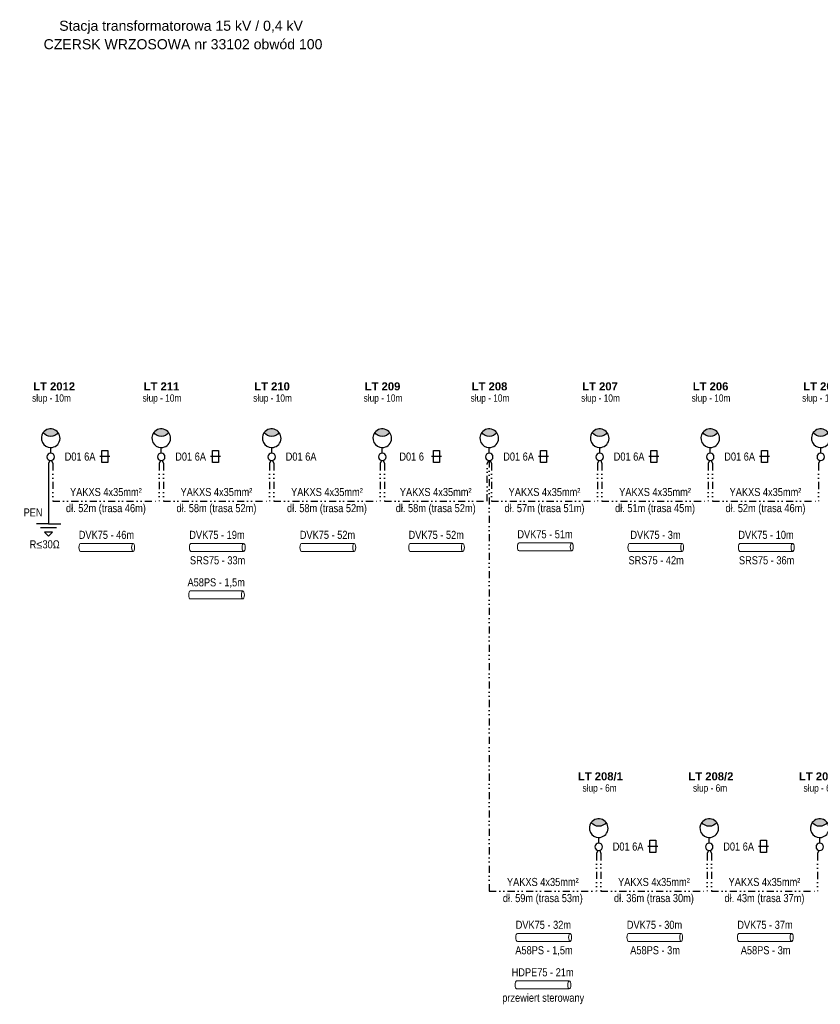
# Model space of a CAD drawing. Header units: metres. Extents: x 6498236 to 6498863, y 5963057 to 5963305.
# Tile 1 of 4: x 6498236 to 6498435, y 5963057 to 5963302. Entities that reach past the tile are written whole.
import ezdxf
from ezdxf.entities.mleader import LeaderData, LeaderLine
from ezdxf.enums import TextEntityAlignment as Align
from ezdxf.math import Vec2, Vec3

# ---------------------------------------------------------------- set-up
doc = ezdxf.new("R2010")
doc.units = ezdxf.units.M
doc.header["$MEASUREMENT"] = 0
doc.linetypes.add('DIVIDE', pattern=[1.25, 0.5, -0.25, 0, -0.25, 0, -0.25])
doc.layers.get('0').update_dxf_attribs({"color": 8, "linetype": 'CONTINUOUS', "lineweight": 13})
for name, color, linetype, lineweight in [('E_proj_opisy', 7, 'CONTINUOUS', 9), ('E_proj_ośw_latarnia 6650', 214, 'CONTINUOUS', 30), ('E_proj_ośw_latarnia 8650_obw. 200', 1, 'CONTINUOUS', 30), ('E_proj_urządzenia_obw. 200', 1, 'CONTINUOUS', 25)]:
    doc.layers.add(name, color=color, linetype=linetype, lineweight=lineweight)
doc.styles.add('Andy', font='arial.ttf', dxfattribs={"height": 2})
doc.styles.add('Andy 14', font='arial.ttf', dxfattribs={"height": 2.8})
doc.styles.add('Narrow', font='ARIALN.TTF', dxfattribs={"height": 2})

# ---------------------------------------------------------------- blocks, each defined once
blk = doc.blocks.new('oprawa drogi')
at = {"linetype": 'Continuous'}
blk.add_hatch(color=256, dxfattribs=at).paths.add_polyline_path([(1.86, 6.03, -0.499961), (-1.86, 6.03, -0.500018)])
for points in [[(0, 0.93, -1), (0, -0.93, -1), (0, 0.93), (0, 2.32, -1.618034), (1.86, 6.03, -0.618034), (0, 2.32)], [(-1.86, 6.03, 0.499961), (1.86, 6.03)]]:
    blk.add_lwpolyline(points, format="xyb", dxfattribs=at)
blk = doc.blocks.new('osłona rurowa')
at = {"linetype": 'Continuous', "lineweight": 13, "ltscale": 5}
for points in [[(-6.58, 1), (6.52, 1)], [(6.52, -1.01), (-6.58, -1.01)]]:
    blk.add_lwpolyline(points, dxfattribs=at)
at = {"linetype": 'Continuous', "lineweight": 13, "ltscale": 5, "extrusion": (0, 0, -1)}
blk.add_ellipse((-6.58, -0.01), major_axis=(0, -1), ratio=0.370043, dxfattribs=at)
blk.add_ellipse((6.52, -0.01), major_axis=(0, -1), ratio=0.370043, start_param=3.141593, end_param=6.283185, dxfattribs=at)
at = {"layer": 'E_proj_opisy', "style": 'Andy'}
for tag, p in [('OSŁONA', (-0.03, 3.13)), ('DŁUGOŚĆ', (-0.05, -1.43))]:
    blk.add_attdef(tag, text='', height=2, dxfattribs=at).set_placement(p, align=Align.MIDDLE_CENTER)

msp = doc.modelspace()

# ---------------------------------------------------------------- linework, layer by layer
at = {"layer": 'E_proj_urządzenia_obw. 200', "linetype": 'DIVIDE', "lineweight": 30, "ltscale": 3.5}
for p, q in [((6498243.46, 5963192.22), (6498243.15, 5963191.46)), ((6498270.93, 5963192.22), (6498270.61, 5963191.46)), ((6498298.39, 5963192.22), (6498298.08, 5963191.46)), ((6498325.86, 5963192.22), (6498325.54, 5963191.46)), ((6498352.44, 5963192.22), (6498352.12, 5963191.46)), ((6498379.9, 5963192.22), (6498379.59, 5963191.46)), ((6498407.37, 5963192.22), (6498407.05, 5963191.46)), ((6498434.83, 5963192.22), (6498434.52, 5963191.46)), ((6498379.65, 5963095.33), (6498379.34, 5963094.57)), ((6498407.12, 5963095.33), (6498406.8, 5963094.57)), ((6498434.59, 5963095.32), (6498434.27, 5963094.56))]:
    msp.add_line(p, q, dxfattribs=at)
at = {"layer": 'E_proj_urządzenia_obw. 200', "lineweight": 30, "ltscale": 3.5}
for p, q in [((6498243.15, 5963191.46), (6498243.15, 5963176.45)), ((6498243.15, 5963176.45), (6498240.15, 5963176.45)), ((6498243.15, 5963176.45), (6498246.15, 5963176.45)), ((6498245.15, 5963175.45), (6498241.15, 5963175.45)), ((6498242.15, 5963174.45), (6498243.15, 5963173.45)), ((6498244.15, 5963174.45), (6498242.15, 5963174.45)), ((6498243.15, 5963173.45), (6498244.15, 5963174.45))]:
    msp.add_line(p, q, dxfattribs=at)
at = {"layer": 'E_proj_urządzenia_obw. 200', "linetype": 'Continuous', "ltscale": 0.1}
for p, q in [((6498394.59, 5963096.35), (6498392.09, 5963096.35)), ((6498422.05, 5963096.35), (6498419.55, 5963096.35))]:
    msp.add_line(p, q, dxfattribs=at)
for points in [[(6498257.89, 5963191.73), (6498256.39, 5963191.73), (6498256.39, 5963194.73), (6498257.89, 5963194.73)], [(6498285.36, 5963191.73), (6498283.86, 5963191.73), (6498283.86, 5963194.73), (6498285.36, 5963194.73)], [(6498340.29, 5963191.73), (6498338.79, 5963191.73), (6498338.79, 5963194.73), (6498340.29, 5963194.73)], [(6498366.87, 5963191.74), (6498365.37, 5963191.74), (6498365.37, 5963194.74), (6498366.87, 5963194.74)], [(6498394.34, 5963191.74), (6498392.84, 5963191.74), (6498392.84, 5963194.74), (6498394.34, 5963194.74)], [(6498421.8, 5963191.74), (6498420.3, 5963191.74), (6498420.3, 5963194.74), (6498421.8, 5963194.74)], [(6498394.09, 5963094.85), (6498392.59, 5963094.85), (6498392.59, 5963097.85), (6498394.09, 5963097.85)], [(6498421.55, 5963094.85), (6498420.05, 5963094.85), (6498420.05, 5963097.85), (6498421.55, 5963097.85)]]:
    msp.add_lwpolyline(points, close=True, dxfattribs=at)
at = {"layer": 'E_proj_urządzenia_obw. 200', "linetype": 'DIVIDE', "lineweight": 30, "ltscale": 3.5}
for points in [[(6498243.9, 5963192.22), (6498244.22, 5963191.47)], [(6498244.22, 5963191.47), (6498244.22, 5963182.09), (6498270.61, 5963182.09)], [(6498270.61, 5963191.46), (6498270.61, 5963182.09)], [(6498271.37, 5963192.22), (6498271.69, 5963191.47)], [(6498271.69, 5963191.47), (6498271.69, 5963182.09), (6498298.08, 5963182.09)], [(6498298.08, 5963191.46), (6498298.07, 5963182.09)], [(6498298.83, 5963192.22), (6498299.15, 5963191.47)], [(6498299.15, 5963191.47), (6498299.15, 5963182.09), (6498325.54, 5963182.09)], [(6498325.54, 5963191.46), (6498325.54, 5963182.09)], [(6498326.3, 5963192.22), (6498326.62, 5963191.47)], [(6498326.62, 5963191.47), (6498326.62, 5963182.09), (6498352.12, 5963182.09), (6498352.12, 5963191.47)], [(6498352.65, 5963192.19), (6498352.65, 5963085.2), (6498379.34, 5963085.2)], [(6498352.88, 5963192.22), (6498353.2, 5963191.47)], [(6498353.2, 5963191.47), (6498353.2, 5963182.09), (6498379.59, 5963182.09)], [(6498379.59, 5963191.46), (6498379.59, 5963182.09)], [(6498380.35, 5963192.22), (6498380.66, 5963191.47)], [(6498380.66, 5963191.47), (6498380.66, 5963182.09), (6498407.05, 5963182.09)], [(6498407.05, 5963191.46), (6498407.05, 5963182.09)], [(6498407.81, 5963192.22), (6498408.13, 5963191.47)], [(6498408.13, 5963191.47), (6498408.13, 5963182.09), (6498434.52, 5963182.09)], [(6498434.52, 5963191.46), (6498434.52, 5963182.09)], [(6498380.1, 5963095.34), (6498380.41, 5963094.58)], [(6498407.56, 5963095.34), (6498407.88, 5963094.58)], [(6498379.34, 5963094.57), (6498379.33, 5963085.2)], [(6498380.41, 5963094.58), (6498380.41, 5963085.2), (6498406.8, 5963085.2)], [(6498406.8, 5963094.57), (6498406.8, 5963085.2)], [(6498407.88, 5963094.58), (6498407.88, 5963085.2), (6498434.27, 5963085.2)], [(6498434.27, 5963094.56), (6498434.27, 5963085.2)]]:
    msp.add_lwpolyline(points, dxfattribs=at)

# ---------------------------------------------------------------- block references
at = {"layer": 'E_proj_ośw_latarnia 8650_obw. 200', "xscale": -1}
for p in [(6498243.67, 5963193.12), (6498271.14, 5963193.12), (6498298.6, 5963193.12), (6498326.07, 5963193.12), (6498352.65, 5963193.12), (6498380.11, 5963193.12), (6498407.58, 5963193.12), (6498435.04, 5963193.12)]:
    msp.add_blockref('oprawa drogi', p, dxfattribs=at)
at = {"layer": 'E_proj_urządzenia_obw. 200'}
ref = msp.add_blockref('osłona rurowa', (6498257.58, 5963170.62), dxfattribs=dict(at, xscale=-1))
ref.add_attrib('OSŁONA', 'DVK75 - 46m', dxfattribs={"layer": '0', "height": 2, "style": 'Narrow'}).set_placement((6498257.52, 5963173.75), align=Align.MIDDLE_CENTER)
ref = msp.add_blockref('osłona rurowa', (6498285.04, 5963170.62), dxfattribs=dict(at, xscale=-1))
ref.add_attrib('OSŁONA', 'DVK75 - 19m', dxfattribs={"layer": '0', "height": 2, "style": 'Narrow'}).set_placement((6498284.99, 5963173.75), align=Align.MIDDLE_CENTER)
ref.add_attrib('DŁUGOŚĆ', 'SRS75 - 33m', dxfattribs={"layer": '0', "height": 2, "style": 'Narrow'}).set_placement((6498285.15, 5963167.43), align=Align.MIDDLE_CENTER)
ref = msp.add_blockref('osłona rurowa', (6498312.51, 5963170.62), dxfattribs=dict(at, xscale=-1))
ref.add_attrib('OSŁONA', 'DVK75 - 52m', dxfattribs={"layer": '0', "height": 2, "style": 'Narrow'}).set_placement((6498312.45, 5963173.75), align=Align.MIDDLE_CENTER)
ref = msp.add_blockref('osłona rurowa', (6498339.53, 5963170.62), dxfattribs=dict(at, xscale=-1))
ref.add_attrib('OSŁONA', 'DVK75 - 52m', dxfattribs={"layer": '0', "height": 2, "style": 'Narrow'}).set_placement((6498339.48, 5963173.75), align=Align.MIDDLE_CENTER)
ref = msp.add_blockref('osłona rurowa', (6498366.58, 5963170.77), dxfattribs=dict(at, xscale=-1))
ref.add_attrib('OSŁONA', 'DVK75 - 51m', dxfattribs={"layer": '0', "height": 2, "style": 'Narrow'}).set_placement((6498366.52, 5963173.9), align=Align.MIDDLE_CENTER)
ref = msp.add_blockref('osłona rurowa', (6498394.02, 5963170.62), dxfattribs=dict(at, xscale=-1))
ref.add_attrib('OSŁONA', 'DVK75 - 3m', dxfattribs={"layer": '0', "height": 2, "style": 'Narrow'}).set_placement((6498393.97, 5963173.75), align=Align.MIDDLE_CENTER)
ref.add_attrib('DŁUGOŚĆ', 'SRS75 - 42m', dxfattribs={"layer": '0', "height": 2, "style": 'Narrow'}).set_placement((6498394.13, 5963167.43), align=Align.MIDDLE_CENTER)
ref = msp.add_blockref('osłona rurowa', (6498421.49, 5963170.62), dxfattribs=dict(at, xscale=-1))
ref.add_attrib('OSŁONA', 'DVK75 - 10m', dxfattribs={"layer": '0', "height": 2, "style": 'Narrow'}).set_placement((6498421.43, 5963173.75), align=Align.MIDDLE_CENTER)
ref.add_attrib('DŁUGOŚĆ', 'SRS75 - 36m', dxfattribs={"layer": '0', "height": 2, "style": 'Narrow'}).set_placement((6498421.59, 5963167.43), align=Align.MIDDLE_CENTER)
ref = msp.add_blockref('osłona rurowa', (6498284.86, 5963158.82), dxfattribs=dict(at, xscale=-1))
ref.add_attrib('OSŁONA', 'A58PS - 1,5m', dxfattribs={"layer": '0', "height": 2, "style": 'Narrow'}).set_placement((6498284.8, 5963161.95), align=Align.MIDDLE_CENTER)
ref = msp.add_blockref('osłona rurowa', (6498366.16, 5963073.73), dxfattribs=dict(at, xscale=-1))
ref.add_attrib('OSŁONA', 'DVK75 - 32m', dxfattribs={"layer": '0', "height": 2, "style": 'Narrow'}).set_placement((6498366.1, 5963076.86), align=Align.MIDDLE_CENTER)
ref.add_attrib('DŁUGOŚĆ', 'A58PS - 1,5m', dxfattribs={"layer": '0', "height": 2, "style": 'Narrow'}).set_placement((6498366.26, 5963070.54), align=Align.MIDDLE_CENTER)
ref = msp.add_blockref('osłona rurowa', (6498393.77, 5963073.73), dxfattribs=dict(at, xscale=-1))
ref.add_attrib('OSŁONA', 'DVK75 - 30m', dxfattribs={"layer": '0', "height": 2, "style": 'Narrow'}).set_placement((6498393.72, 5963076.86), align=Align.MIDDLE_CENTER)
ref.add_attrib('DŁUGOŚĆ', 'A58PS - 3m', dxfattribs={"layer": '0', "height": 2, "style": 'Narrow'}).set_placement((6498393.87, 5963070.54), align=Align.MIDDLE_CENTER)
ref = msp.add_blockref('osłona rurowa', (6498421.24, 5963073.73), dxfattribs=dict(at, xscale=-1))
ref.add_attrib('OSŁONA', 'DVK75 - 37m', dxfattribs={"layer": '0', "height": 2, "style": 'Narrow'}).set_placement((6498421.18, 5963076.86), align=Align.MIDDLE_CENTER)
ref.add_attrib('DŁUGOŚĆ', 'A58PS - 3m', dxfattribs={"layer": '0', "height": 2, "style": 'Narrow'}).set_placement((6498421.34, 5963070.54), align=Align.MIDDLE_CENTER)
ref = msp.add_blockref('osłona rurowa', (6498365.97, 5963061.93), dxfattribs=dict(at, xscale=-1))
ref.add_attrib('OSŁONA', 'HDPE75 - 21m', dxfattribs={"layer": '0', "height": 2, "style": 'Narrow'}).set_placement((6498365.92, 5963065.06), align=Align.MIDDLE_CENTER)
ref.add_attrib('DŁUGOŚĆ', 'przewiert sterowany', dxfattribs={"layer": '0', "height": 2, "style": 'Narrow'}).set_placement((6498366.07, 5963058.74), align=Align.MIDDLE_CENTER)

# ---------------------------------------------------------------- texts
at = {"layer": 'E_proj_urządzenia_obw. 200', "char_height": 2, "attachment_point": 5, "style": 'Narrow'}
for s, insert in [('D01 6A', (6498250.97, 5963193.18)), ('D01 6A', (6498278.44, 5963193.18)), ('D01 6', (6498333.37, 5963193.18)), ('D01 6A', (6498359.95, 5963193.18)), ('D01 6A', (6498387.41, 5963193.18)), ('D01 6A', (6498414.88, 5963193.18)), ('D01 6A', (6498387.16, 5963096.29)), ('D01 6A', (6498414.63, 5963096.29))]:
    msp.add_mtext(s, dxfattribs=dict(at, insert=insert))
at = {"layer": 'E_proj_urządzenia_obw. 200', "char_height": 2, "style": 'Narrow'}
for s, insert, attachment_point, line_spacing_factor in [('YAKXS 4x35mm²\\Pdł. 52m (trasa 46m)', (6498257.39, 5963182.09), 5, 1.2), ('YAKXS 4x35mm²\\Pdł. 58m (trasa 52m)', (6498284.86, 5963182.09), 5, 1.2), ('YAKXS 4x35mm²\\Pdł. 58m (trasa 52m)', (6498312.32, 5963182.09), 5, 1.2), ('YAKXS 4x35mm²\\Pdł. 58m (trasa 52m)', (6498339.35, 5963182.09), 5, 1.2), ('YAKXS 4x35mm²\\Pdł. 57m (trasa 51m)', (6498366.39, 5963182.09), 5, 1.2), ('YAKXS 4x35mm²\\Pdł. 51m (trasa 45m)', (6498393.86, 5963182.09), 5, 1.2), ('YAKXS 4x35mm²\\Pdł. 52m (trasa 46m)', (6498421.3, 5963182.09), 5, 1.2), ('PEN', (6498241.64, 5963179.31), 6, 1.3), ('R≤30Ω', (6498245.91, 5963171.38), 6, 1.3), ('YAKXS 4x35mm²\\Pdł. 59m (trasa 53m)', (6498365.97, 5963085.2), 5, 1.2), ('YAKXS 4x35mm²\\Pdł. 36m (trasa 30m)', (6498393.58, 5963085.2), 5, 1.2), ('YAKXS 4x35mm²\\Pdł. 43m (trasa 37m)', (6498421.05, 5963085.2), 5, 1.2)]:
    msp.add_mtext(s, dxfattribs=dict(at, insert=insert, attachment_point=attachment_point, line_spacing_factor=line_spacing_factor))

# ---------------------------------------------------------------- leaders
at = {"layer": 'E_proj_opisy', "color": 6, "lineweight": 20}
ml = msp.add_multileader_mtext('Standard', dxfattribs=at)
ml.set_content('\\A1;{\\C7;    Stacja transformatorowa 15 kV / 0,4 kV\\P\\C256;CZERSK WRZOSOWA nr 33102 obwód 100}', color=6, style='Andy 14')
ml.set_leader_properties(color=256, linetype='ByLayer', lineweight=-1)
ml.build(insert=Vec2(0, 0))
ml.multileader.update_dxf_attribs({"has_text_frame": 1, "text_right_attachment_type": 6, "dogleg_length": 0.36, "arrow_head_size": 1.5})
ctx = ml.context
ctx.base_point, ctx.char_height, ctx.arrow_head_size, ctx.landing_gap_size, ctx.plane_origin = Vec3(6498239.41, 5963300.21), 2.5, 1.5, 2.5, Vec3(6498358.56, 5963375)
ctx.right_attachment = 6
ctx.mtext.insert, ctx.mtext.line_spacing_factor, ctx.mtext.flow_direction = Vec3(6498241.91, 5963301.49), 1.1, 5
at = {"layer": 'E_proj_ośw_latarnia 6650', "lineweight": 20}
ml = msp.add_multileader_mtext('Standard', dxfattribs=at)
ml.set_content('\\A1;{\\fArial|b1|i0|c238|p34;LT 208/2}\\P{\\fArial Narrow|b0|i0|c238|p34;\\H0.9x;  \\fArial Narrow|b0|i0|c0|p34;słup - \\fArial Narrow|b0|i0|c238|p34;6\\fArial Narrow|b0|i0|c0|p34;m}', color=256, style='Andy 14')
ml.set_leader_properties()
ml.build(insert=Vec2(0, 0))
ml.multileader.update_dxf_attribs({"has_text_frame": 1, "text_right_attachment_type": 6, "dogleg_length": 0.36, "arrow_head_size": 0.18})
ctx = ml.context
ctx.base_point, ctx.char_height, ctx.arrow_head_size, ctx.landing_gap_size, ctx.plane_origin = Vec3(6498401.35, 5963113.5), 2, 0.18, 0.8, Vec3(6498311.38, 5963335.54)
ctx.right_attachment = 6
ctx.mtext.insert, ctx.mtext.defined_height, ctx.mtext.line_spacing_factor, ctx.mtext.flow_direction = Vec3(6498402.15, 5963114.75), 1.32, 0.9, 5
ctx.mtext.has_bg_fill, ctx.mtext.bg_color, ctx.mtext.bg_scale_factor, ctx.mtext.bg_transparency, ctx.mtext.use_window_bg_color = 1, -1073741824, 1.3, 0, 1
ml = msp.add_multileader_mtext('Standard', dxfattribs=at)
ml.set_content('\\A1;{\\fArial|b1|i0|c238|p34;LT 208/3}\\P{\\fArial Narrow|b0|i0|c238|p34;\\H0.9x;  \\fArial Narrow|b0|i0|c0|p34;słup - \\fArial Narrow|b0|i0|c238|p34;6\\fArial Narrow|b0|i0|c0|p34;m}', color=256, style='Andy 14')
ml.set_leader_properties()
ml.build(insert=Vec2(0, 0))
ml.multileader.update_dxf_attribs({"has_text_frame": 1, "text_right_attachment_type": 6, "dogleg_length": 0.36, "arrow_head_size": 0.18})
ctx = ml.context
ctx.base_point, ctx.char_height, ctx.arrow_head_size, ctx.landing_gap_size, ctx.plane_origin = Vec3(6498428.82, 5963113.49), 2, 0.18, 0.8, Vec3(6498338.84, 5963335.54)
ctx.right_attachment = 6
ctx.mtext.insert, ctx.mtext.defined_height, ctx.mtext.line_spacing_factor, ctx.mtext.flow_direction = Vec3(6498429.62, 5963114.74), 1.32, 0.9, 5
ctx.mtext.has_bg_fill, ctx.mtext.bg_color, ctx.mtext.bg_scale_factor, ctx.mtext.bg_transparency, ctx.mtext.use_window_bg_color = 1, -1073741824, 1.3, 0, 1

# ---------------------------------------------------------------- next in the draw order: block references
at = {"layer": 'E_proj_ośw_latarnia 6650', "color": 214, "xscale": -1}
for p in [(6498407.33, 5963096.23), (6498434.79, 5963096.23)]:
    msp.add_blockref('oprawa drogi', p, dxfattribs=at)

# ---------------------------------------------------------------- next in the draw order: leaders
at = {"layer": 'E_proj_ośw_latarnia 6650', "lineweight": 20}
ml = msp.add_multileader_mtext('Standard', dxfattribs=at)
ml.set_content('\\A1;{\\fArial|b1|i0|c238|p34;\\H1x;LT 208/1}\\P{\\fArial Narrow|b0|i0|c238|p34;\\H0.9x;  \\fArial Narrow|b0|i0|c0|p34;słup - \\fArial Narrow|b0|i0|c238|p34;6\\fArial Narrow|b0|i0|c0|p34;m}', color=256, style='Andy 14')
ml.set_leader_properties()
ml.build(insert=Vec2(0, 0))
ml.multileader.update_dxf_attribs({"has_text_frame": 1, "text_right_attachment_type": 6, "dogleg_length": 0.36, "arrow_head_size": 0.18})
ctx = ml.context
ctx.base_point, ctx.char_height, ctx.arrow_head_size, ctx.landing_gap_size, ctx.plane_origin = Vec3(6498373.89, 5963113.5), 2, 0.18, 0.8, Vec3(6498283.91, 5963335.54)
ctx.right_attachment = 6
ctx.mtext.insert, ctx.mtext.defined_height, ctx.mtext.line_spacing_factor, ctx.mtext.flow_direction = Vec3(6498374.69, 5963114.75), 1.32, 0.9, 5
ctx.mtext.has_bg_fill, ctx.mtext.bg_color, ctx.mtext.bg_scale_factor, ctx.mtext.bg_transparency, ctx.mtext.use_window_bg_color = 1, -1073741824, 1.3, 0, 1
at = {"layer": 'E_proj_ośw_latarnia 8650_obw. 200', "lineweight": 20}
ml = msp.add_multileader_mtext('Standard', dxfattribs=at)
ml.set_content('\\A1;{\\fArial|b1|i0|c238|p34;\\H0.35x; \\H2.85714x;LT 2012}\\P{\\fArial Narrow|b0|i0|c0|p34;\\H0.9x;słup - \\fArial Narrow|b0|i0|c238|p34;10\\fArial Narrow|b0|i0|c0|p34;m}', color=256, style='Andy 14')
ml.set_leader_properties()
ml.build(insert=Vec2(0, 0))
ml.multileader.update_dxf_attribs({"has_text_frame": 1, "text_right_attachment_type": 6, "dogleg_length": 0.36, "arrow_head_size": 0.18})
ctx = ml.context
ctx.base_point, ctx.char_height, ctx.arrow_head_size, ctx.landing_gap_size, ctx.plane_origin = Vec3(6498238.25, 5963210.39), 2, 0.18, 0.8, Vec3(6498148.27, 5963432.43)
ctx.right_attachment = 6
ctx.mtext.insert, ctx.mtext.defined_height, ctx.mtext.line_spacing_factor, ctx.mtext.flow_direction = Vec3(6498239.05, 5963211.64), 1.32, 0.9, 5
ctx.mtext.has_bg_fill, ctx.mtext.bg_color, ctx.mtext.bg_scale_factor, ctx.mtext.bg_transparency, ctx.mtext.use_window_bg_color = 1, -1073741824, 1.3, 0, 1
ml = msp.add_multileader_mtext('Standard', dxfattribs=at)
ml.set_content('\\A1;{\\fArial|b1|i0|c238|p34;\\H0.35x; \\H2.85714x;LT 211}\\P{\\fArial Narrow|b0|i0|c0|p34;\\H0.9x;słup - \\fArial Narrow|b0|i0|c238|p34;10\\fArial Narrow|b0|i0|c0|p34;m}', color=256, style='Andy 14')
ml.set_leader_properties()
ml.build(insert=Vec2(0, 0))
ml.multileader.update_dxf_attribs({"has_text_frame": 1, "text_right_attachment_type": 6, "dogleg_length": 0.36, "arrow_head_size": 0.18})
ctx = ml.context
ctx.base_point, ctx.char_height, ctx.arrow_head_size, ctx.landing_gap_size, ctx.plane_origin = Vec3(6498265.71, 5963210.39), 2, 0.18, 0.8, Vec3(6498175.74, 5963432.43)
ctx.right_attachment = 6
ctx.mtext.insert, ctx.mtext.defined_height, ctx.mtext.line_spacing_factor, ctx.mtext.flow_direction = Vec3(6498266.51, 5963211.64), 1.32, 0.9, 5
ctx.mtext.has_bg_fill, ctx.mtext.bg_color, ctx.mtext.bg_scale_factor, ctx.mtext.bg_transparency, ctx.mtext.use_window_bg_color = 1, -1073741824, 1.3, 0, 1
ml = msp.add_multileader_mtext('Standard', dxfattribs=at)
ml.set_content('\\A1;{\\fArial|b1|i0|c238|p34;\\H0.35x; \\H2.85714x;LT 210}\\P{\\fArial Narrow|b0|i0|c0|p34;\\H0.9x;słup - \\fArial Narrow|b0|i0|c238|p34;10\\fArial Narrow|b0|i0|c0|p34;m}', color=256, style='Andy 14')
ml.set_leader_properties()
ml.build(insert=Vec2(0, 0))
ml.multileader.update_dxf_attribs({"has_text_frame": 1, "text_right_attachment_type": 6, "dogleg_length": 0.36, "arrow_head_size": 0.18})
ctx = ml.context
ctx.base_point, ctx.char_height, ctx.arrow_head_size, ctx.landing_gap_size, ctx.plane_origin = Vec3(6498293.18, 5963210.39), 2, 0.18, 0.8, Vec3(6498203.2, 5963432.43)
ctx.right_attachment = 6
ctx.mtext.insert, ctx.mtext.defined_height, ctx.mtext.line_spacing_factor, ctx.mtext.flow_direction = Vec3(6498293.98, 5963211.64), 1.32, 0.9, 5
ctx.mtext.has_bg_fill, ctx.mtext.bg_color, ctx.mtext.bg_scale_factor, ctx.mtext.bg_transparency, ctx.mtext.use_window_bg_color = 1, -1073741824, 1.3, 0, 1
ml = msp.add_multileader_mtext('Standard', dxfattribs=at)
ml.set_content('\\A1;{\\fArial|b1|i0|c238|p34;\\H0.35x; \\H2.85714x;LT 209}\\P{\\fArial Narrow|b0|i0|c0|p34;\\H0.9x;słup - \\fArial Narrow|b0|i0|c238|p34;10\\fArial Narrow|b0|i0|c0|p34;m}', color=256, style='Andy 14')
ml.set_leader_properties()
ml.build(insert=Vec2(0, 0))
ml.multileader.update_dxf_attribs({"has_text_frame": 1, "text_right_attachment_type": 6, "dogleg_length": 0.36, "arrow_head_size": 0.18})
ctx = ml.context
ctx.base_point, ctx.char_height, ctx.arrow_head_size, ctx.landing_gap_size, ctx.plane_origin = Vec3(6498320.64, 5963210.39), 2, 0.18, 0.8, Vec3(6498230.67, 5963432.43)
ctx.right_attachment = 6
ctx.mtext.insert, ctx.mtext.defined_height, ctx.mtext.line_spacing_factor, ctx.mtext.flow_direction = Vec3(6498321.44, 5963211.64), 1.32, 0.9, 5
ctx.mtext.has_bg_fill, ctx.mtext.bg_color, ctx.mtext.bg_scale_factor, ctx.mtext.bg_transparency, ctx.mtext.use_window_bg_color = 1, -1073741824, 1.3, 0, 1
ml = msp.add_multileader_mtext('Standard', dxfattribs=at)
ml.set_content('\\A1;{\\fArial|b1|i0|c238|p34;\\H0.35x; \\H2.85714x;LT 208}\\P{\\fArial Narrow|b0|i0|c0|p34;\\H0.9x;słup - \\fArial Narrow|b0|i0|c238|p34;10\\fArial Narrow|b0|i0|c0|p34;m}', color=256, style='Andy 14')
ml.set_leader_properties()
ml.build(insert=Vec2(0, 0))
ml.multileader.update_dxf_attribs({"has_text_frame": 1, "text_right_attachment_type": 6, "dogleg_length": 0.36, "arrow_head_size": 0.18})
ctx = ml.context
ctx.base_point, ctx.char_height, ctx.arrow_head_size, ctx.landing_gap_size, ctx.plane_origin = Vec3(6498347.23, 5963210.39), 2, 0.18, 0.8, Vec3(6498257.25, 5963432.43)
ctx.right_attachment = 6
ctx.mtext.insert, ctx.mtext.defined_height, ctx.mtext.line_spacing_factor, ctx.mtext.flow_direction = Vec3(6498348.03, 5963211.64), 1.32, 0.9, 5
ctx.mtext.has_bg_fill, ctx.mtext.bg_color, ctx.mtext.bg_scale_factor, ctx.mtext.bg_transparency, ctx.mtext.use_window_bg_color = 1, -1073741824, 1.3, 0, 1
ml = msp.add_multileader_mtext('Standard', dxfattribs=at)
ml.set_content('\\A1;{\\fArial|b1|i0|c238|p34;\\H0.35x; \\H2.85714x;LT 207}\\P{\\fArial Narrow|b0|i0|c0|p34;\\H0.9x;słup - \\fArial Narrow|b0|i0|c238|p34;10\\fArial Narrow|b0|i0|c0|p34;m}', color=256, style='Andy 14')
ml.set_leader_properties()
ml.build(insert=Vec2(0, 0))
ml.multileader.update_dxf_attribs({"has_text_frame": 1, "text_right_attachment_type": 6, "dogleg_length": 0.36, "arrow_head_size": 0.18})
ctx = ml.context
ctx.base_point, ctx.char_height, ctx.arrow_head_size, ctx.landing_gap_size, ctx.plane_origin = Vec3(6498374.69, 5963210.39), 2, 0.18, 0.8, Vec3(6498284.72, 5963432.43)
ctx.right_attachment = 6
ctx.mtext.insert, ctx.mtext.defined_height, ctx.mtext.line_spacing_factor, ctx.mtext.flow_direction = Vec3(6498375.49, 5963211.64), 1.32, 0.9, 5
ctx.mtext.has_bg_fill, ctx.mtext.bg_color, ctx.mtext.bg_scale_factor, ctx.mtext.bg_transparency, ctx.mtext.use_window_bg_color = 1, -1073741824, 1.3, 0, 1
ml = msp.add_multileader_mtext('Standard', dxfattribs=at)
ml.set_content('\\A1;{\\fArial|b1|i0|c238|p34;\\H0.35x; \\H2.85714x;LT 206}\\P{\\fArial Narrow|b0|i0|c0|p34;\\H0.9x;słup - \\fArial Narrow|b0|i0|c238|p34;10\\fArial Narrow|b0|i0|c0|p34;m}', color=256, style='Andy 14')
ml.set_leader_properties()
ml.build(insert=Vec2(0, 0))
ml.multileader.update_dxf_attribs({"has_text_frame": 1, "text_right_attachment_type": 6, "dogleg_length": 0.36, "arrow_head_size": 0.18})
ctx = ml.context
ctx.base_point, ctx.char_height, ctx.arrow_head_size, ctx.landing_gap_size, ctx.plane_origin = Vec3(6498402.16, 5963210.39), 2, 0.18, 0.8, Vec3(6498312.18, 5963432.43)
ctx.right_attachment = 6
ctx.mtext.insert, ctx.mtext.defined_height, ctx.mtext.line_spacing_factor, ctx.mtext.flow_direction = Vec3(6498402.96, 5963211.64), 1.32, 0.9, 5
ctx.mtext.has_bg_fill, ctx.mtext.bg_color, ctx.mtext.bg_scale_factor, ctx.mtext.bg_transparency, ctx.mtext.use_window_bg_color = 1, -1073741824, 1.3, 0, 1
ml = msp.add_multileader_mtext('Standard', dxfattribs=at)
ml.set_content('\\A1;{\\fArial|b1|i0|c238|p34;\\H0.35x; \\H2.85714x;LT 205}\\P{\\fArial Narrow|b0|i0|c0|p34;\\H0.9x;słup - \\fArial Narrow|b0|i0|c238|p34;10\\fArial Narrow|b0|i0|c0|p34;m}', color=256, style='Andy 14')
ml.set_leader_properties()
ml.build(insert=Vec2(0, 0))
ml.multileader.update_dxf_attribs({"has_text_frame": 1, "text_right_attachment_type": 6, "dogleg_length": 0.36, "arrow_head_size": 0.18})
ctx = ml.context
ctx.base_point, ctx.char_height, ctx.arrow_head_size, ctx.landing_gap_size, ctx.plane_origin = Vec3(6498429.62, 5963210.39), 2, 0.18, 0.8, Vec3(6498339.65, 5963432.43)
ctx.right_attachment = 6
ctx.mtext.insert, ctx.mtext.defined_height, ctx.mtext.line_spacing_factor, ctx.mtext.flow_direction = Vec3(6498430.42, 5963211.64), 1.32, 0.9, 5
ctx.mtext.has_bg_fill, ctx.mtext.bg_color, ctx.mtext.bg_scale_factor, ctx.mtext.bg_transparency, ctx.mtext.use_window_bg_color = 1, -1073741824, 1.3, 0, 1

# ---------------------------------------------------------------- next in the draw order: linework, layer by layer
at = {"layer": 'E_proj_urządzenia_obw. 200', "linetype": 'Continuous', "ltscale": 0.1}
for p, q in [((6498258.39, 5963193.23), (6498255.89, 5963193.23)), ((6498285.86, 5963193.23), (6498283.36, 5963193.23)), ((6498340.79, 5963193.23), (6498338.29, 5963193.23)), ((6498367.37, 5963193.24), (6498364.87, 5963193.24)), ((6498394.84, 5963193.24), (6498392.34, 5963193.24)), ((6498422.3, 5963193.24), (6498419.8, 5963193.24))]:
    msp.add_line(p, q, dxfattribs=at)

# ---------------------------------------------------------------- next in the draw order: block references
at = {"layer": 'E_proj_ośw_latarnia 6650', "color": 214, "xscale": -1}
msp.add_blockref('oprawa drogi', (6498379.86, 5963096.23), dxfattribs=at)

# ---------------------------------------------------------------- next in the draw order: texts
at = {"layer": 'E_proj_urządzenia_obw. 200', "insert": (6498305.9, 5963193.18), "char_height": 2, "attachment_point": 5, "style": 'Narrow'}
msp.add_mtext('D01 6A', dxfattribs=at)

doc.saveas('drawing.dxf')
